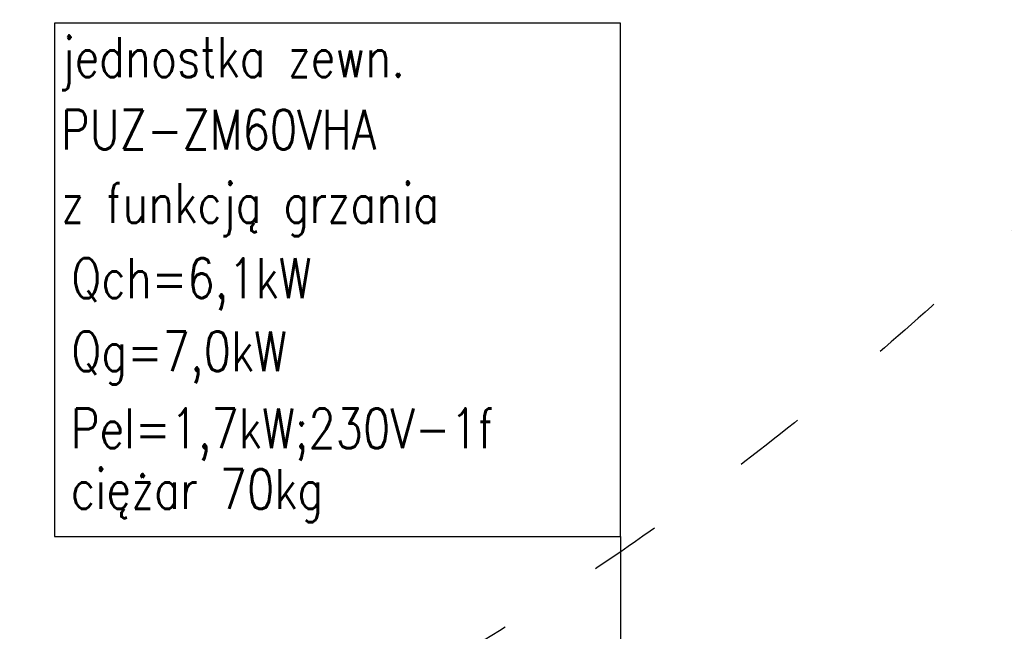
# Model space of a CAD drawing. Header units: millimetres. Extents: x -3034 to 546681, y -100001 to 133386.
# Tile 56 of 173: x 77684 to 80156, y -13195 to -11658. Entities that reach past the tile are written whole.
import ezdxf

# ---------------------------------------------------------------- set-up
doc = ezdxf.new("R2010")
doc.units = ezdxf.units.MM
doc.linetypes.add('ACAD_ISO03W100', pattern=[150, 60, -90])
for name, color, linetype in [('ELEK CIENKIE', 80, 'Continuous'), ('ELEK ODGROMÓWKA', 214, 'Continuous'), ('HVAC_CT_opisy', 3, 'Continuous')]:
    doc.layers.add(name, color=color, linetype=linetype)
doc.styles.add('ROMANS', font='romans.shx')

# ---------------------------------------------------------------- blocks, each defined once
blk = doc.blocks.new('iglice')
at = {"layer": 'ELEK CIENKIE', "color": 232, "linetype": 'ACAD_ISO03W100', "ltscale": 3}
for centre in [(-36414.8, 17462.6), (-27813.9, 9135.3)]:
    blk.add_circle(centre, 7540, dxfattribs=at)

msp = doc.modelspace()

# ---------------------------------------------------------------- linework, layer by layer
at = {"layer": 'HVAC_CT_opisy', "transparency": 33554687}
msp.add_line((79192.589, -12956.778), (79192.589, -14158.766), dxfattribs=at)
at = {"layer": 'HVAC_CT_opisy', "transparency": 33554687, "elevation": 0}
msp.add_lwpolyline([(77771.506, -12956.778), (79192.589, -12956.778), (79192.589, -11666.962), (77771.506, -11666.962)], close=True, dxfattribs=at)

# ---------------------------------------------------------------- block references
at = {"layer": 'ELEK ODGROMÓWKA'}
msp.add_blockref('iglice', (111335.99, -24243.943), dxfattribs=at)

# ---------------------------------------------------------------- texts
at = {"layer": 'HVAC_CT_opisy', "transparency": 33554687, "style": 'ROMANS', "width": 0.8}
for s, p in [('jednostka zewn.', (77787.43, -11801.947, 0)), ('PUZ-ZM60VHA', (77787.43, -11984.034, 0)), ('z funkcją grzania', (77787.43, -12168.793, 0)), ('Qch=6,1kW', (77813.41, -12357.487, 0)), ('Qg=7,0kW', (77813.41, -12541.317, 0)), ('Pel=1,7kW;230V-1f', (77812.333, -12735.144, 0)), ('ciężar 70kg', (77812.333, -12887.7, 0))]:
    msp.add_text(s, height=100, dxfattribs=at).set_placement(p)

doc.saveas('drawing.dxf')
